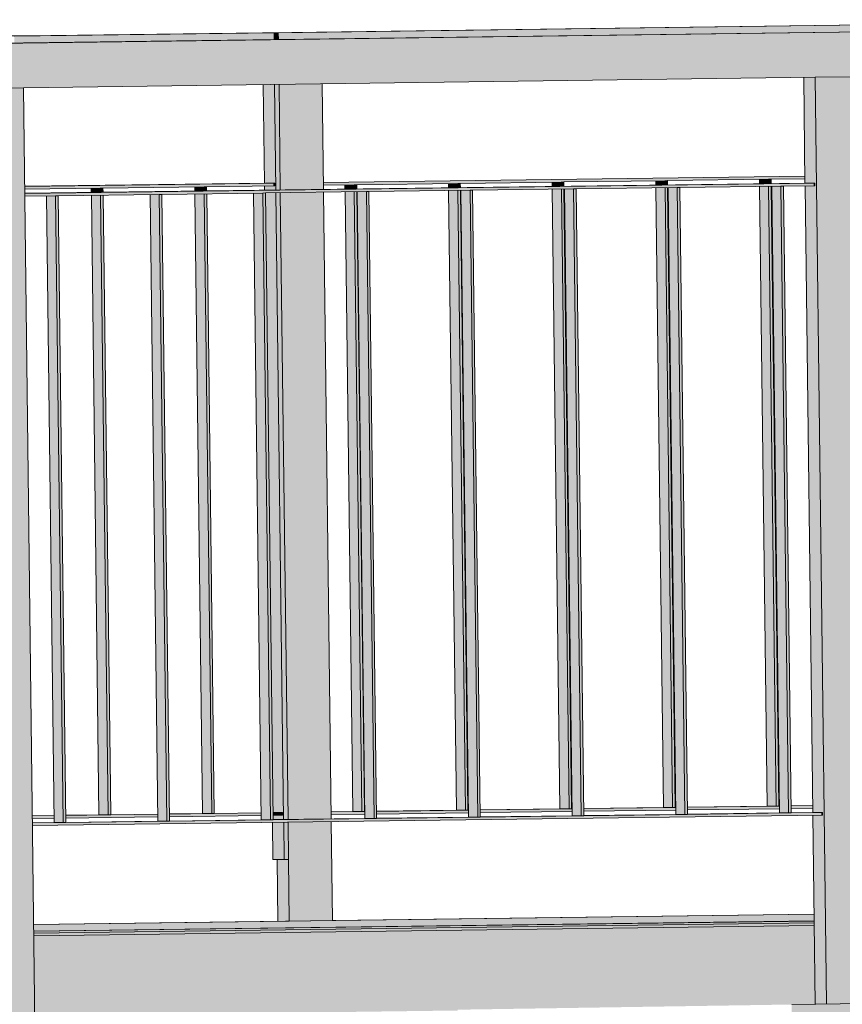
# Model space of a CAD drawing. Header units: centimetres. Extents: x -5472 to 10427, y -400 to 1902.
# Tile 88 of 91: x -3653 to -3561, y 1396 to 1506. Entities that reach past the tile are written whole.
import ezdxf

# ---------------------------------------------------------------- set-up
doc = ezdxf.new("R2010")
doc.units = ezdxf.units.CM
doc.header["$LTSCALE"] = 0.1
doc.header["$MEASUREMENT"] = 0
doc.layers.add('2_kładka_IFC.K_IR', color=7, linetype='Continuous')
doc.layers.add('2_stropy.K_IR', color=7, linetype='Continuous')

# ---------------------------------------------------------------- blocks, each defined once
blk = doc.blocks.new('ElemPrzekroju_422_1')
at = {"layer": '2_stropy.K_IR', "linetype": 'Continuous', "lineweight": 0, "true_color": 0xb1b1b1}
blk.add_hatch(color=253, dxfattribs=at).paths.add_polyline_path([(-3566.68, 1395.69), (-3566.68, 1391.69), (-3066.13, 1399.56), (-3066.13, 1400.05), (-3066.13, 1403.56)])
at = {"layer": '2_stropy.K_IR', "color": 7, "linetype": 'Continuous', "lineweight": 0}
blk.add_line((-3566.68, 1395.69), (-3066.13, 1403.56), dxfattribs=at)
blk = doc.blocks.new('ElemPrzekroju_648_1')
at = {"layer": '2_kładka_IFC.K_IR', "linetype": 'Continuous', "lineweight": 0, "true_color": 0xe8e8e8}
for points in [[(-3845.86, 1500.85), (-3844.59, 1500.85), (-3453.74, 1505.99), (-3455.01, 1505.99)], [(-3513.78, 1505.99), (-3515.05, 1505.99), (-3625.46, 1504.53), (-3624.19, 1504.53)], [(-3625.94, 1504.53), (-3652.61, 1504.18), (-3657.96, 1504.18), (-3662.79, 1504.11), (-3656.18, 1504.11), (-3654.39, 1504.15), (-3653.76, 1504.15), (-3624.67, 1504.53)], [(-3625.46, 1504.53), (-3625.94, 1504.53), (-3624.67, 1504.53), (-3624.19, 1504.53)], [(-3652.59, 1487.33), (-3652.59, 1487.31), (-3624.59, 1487.68), (-3625.61, 1487.68)], [(-3652.58, 1486.54), (-3652.58, 1486.52), (-3564.11, 1487.69), (-3565.13, 1487.69)], [(-3619.14, 1487.76), (-3619.14, 1487.75), (-3565.22, 1488.46), (-3565.22, 1488.47)], [(-3642.96, 1416.95), (-3642.96, 1416.93), (-3637.7, 1417), (-3637.7, 1417.02)], [(-3636.39, 1417.03), (-3636.39, 1417.02), (-3631.65, 1417.08), (-3632.67, 1417.08)], [(-3631.36, 1417.1), (-3631.36, 1417.09), (-3626.1, 1417.15), (-3626.1, 1417.17)], [(-3624.79, 1417.18), (-3624.79, 1417.17), (-3623.72, 1417.19), (-3624.74, 1417.19)], [(-3618.28, 1417.27), (-3618.28, 1417.26), (-3614.84, 1417.3), (-3615.86, 1417.3)], [(-3614.49, 1417.32), (-3614.55, 1417.32), (-3614.55, 1417.31), (-3614.49, 1417.31)], [(-3613.19, 1417.34), (-3613.19, 1417.32), (-3603.24, 1417.45), (-3604.25, 1417.45)], [(-3602.89, 1417.47), (-3602.95, 1417.47), (-3602.95, 1417.46), (-3602.89, 1417.46)], [(-3601.58, 1417.49), (-3601.58, 1417.48), (-3591.63, 1417.61), (-3592.65, 1417.61)], [(-3591.28, 1417.63), (-3591.34, 1417.62), (-3591.34, 1417.61), (-3591.28, 1417.61)], [(-3589.98, 1417.64), (-3589.98, 1417.63), (-3580.03, 1417.76), (-3581.05, 1417.76)], [(-3579.68, 1417.78), (-3579.74, 1417.78), (-3579.74, 1417.76), (-3579.68, 1417.76)], [(-3578.37, 1417.8), (-3578.37, 1417.78), (-3568.42, 1417.91), (-3569.44, 1417.91)], [(-3568.07, 1417.14), (-3578.36, 1417.01), (-3578.36, 1416.99), (-3567.05, 1417.14)], [(-3568.08, 1417.93), (-3568.13, 1417.93), (-3568.13, 1417.92), (-3568.08, 1417.92)], [(-3564.35, 1417.98), (-3566.77, 1417.95), (-3566.77, 1417.93), (-3564.35, 1417.97)], [(-3564.26, 1417.19), (-3566.76, 1417.16), (-3566.76, 1417.15), (-3563.24, 1417.19)], [(-3651.72, 1416.83), (-3651.72, 1416.82), (-3649.31, 1416.85), (-3649.31, 1416.86)], [(-3651.71, 1416.04), (-3651.71, 1416.03), (-3648.28, 1416.07), (-3649.3, 1416.07)], [(-3648, 1416.88), (-3648, 1416.87), (-3643.25, 1416.93), (-3644.27, 1416.93)], [(-3637.69, 1416.23), (-3647.99, 1416.09), (-3647.99, 1416.08), (-3636.67, 1416.23)], [(-3626.09, 1416.38), (-3636.38, 1416.24), (-3636.38, 1416.23), (-3625.07, 1416.38)], [(-3614.48, 1416.53), (-3624.78, 1416.4), (-3624.78, 1416.38), (-3613.47, 1416.53)], [(-3602.88, 1416.68), (-3613.18, 1416.55), (-3613.18, 1416.53), (-3601.86, 1416.68)], [(-3591.28, 1416.84), (-3601.57, 1416.7), (-3601.57, 1416.69), (-3590.26, 1416.84)], [(-3579.67, 1416.99), (-3589.97, 1416.85), (-3589.97, 1416.84), (-3578.65, 1416.99)], [(-3564.2, 1405.82), (-3651.57, 1404.67), (-3651.57, 1404.66), (-3564.2, 1405.81)], [(-3651.57, 1403.9), (-3651.57, 1403.89), (-3564.19, 1405.04), (-3564.19, 1405.05)]]:
    blk.add_hatch(color=254, dxfattribs=at).paths.add_polyline_path(points)
at = {"layer": '2_kładka_IFC.K_IR', "linetype": 'Continuous', "lineweight": 0, "true_color": 0xd1d1d1}
for points in [[(-3844.59, 1500.85), (-3844.52, 1495.85), (-3458.51, 1500.92), (-3458.33, 1485.92), (-3453.49, 1485.99), (-3453.74, 1505.99)], [(-3624.19, 1504.53), (-3624.18, 1503.76), (-3513.77, 1505.21), (-3513.78, 1505.99)], [(-3624.67, 1504.53), (-3653.76, 1504.15), (-3653.75, 1503.37), (-3624.66, 1503.76)], [(-3624.67, 1504.53), (-3624.66, 1503.76), (-3624.18, 1503.76), (-3624.19, 1504.53)], [(-3624.6, 1498.74), (-3624.45, 1486.91), (-3623.97, 1486.91), (-3624.11, 1498.75)], [(-3624.11, 1498.75), (-3623.97, 1486.91), (-3619.13, 1486.98), (-3619.28, 1498.81)], [(-3559.25, 1499.6), (-3564.08, 1499.54), (-3562.81, 1395.75), (-3557.97, 1395.83)], [(-3656.09, 1378.82), (-3651.26, 1378.88), (-3651.41, 1390.88), (-3652.73, 1498.37), (-3657.56, 1498.31)], [(-3624.59, 1487.68), (-3652.59, 1487.31), (-3652.59, 1487.01), (-3624.59, 1487.38)], [(-3652.58, 1486.52), (-3652.58, 1486.22), (-3564.11, 1487.39), (-3564.11, 1487.69)], [(-3565.22, 1488.46), (-3619.14, 1487.75), (-3619.14, 1487.45), (-3565.21, 1488.16)], [(-3603.81, 1487.65), (-3604.1, 1487.65), (-3604.09, 1487.17), (-3603.8, 1487.18)], [(-3592.21, 1487.81), (-3592.5, 1487.8), (-3592.49, 1487.33), (-3592.2, 1487.33)], [(-3580.6, 1487.96), (-3580.89, 1487.95), (-3580.89, 1487.48), (-3580.6, 1487.48)], [(-3569, 1488.11), (-3569.29, 1488.11), (-3569.28, 1487.63), (-3568.99, 1487.63)], [(-3643.83, 1487.13), (-3644.12, 1487.12), (-3644.11, 1486.65), (-3643.82, 1486.65)], [(-3632.22, 1487.28), (-3632.51, 1487.28), (-3632.51, 1486.8), (-3632.22, 1486.8)], [(-3632.21, 1486.49), (-3632.5, 1486.49), (-3631.65, 1417.08), (-3631.36, 1417.09)], [(-3625.07, 1416.38), (-3624.78, 1416.38), (-3625.64, 1486.58), (-3625.93, 1486.57)], [(-3624.45, 1486.59), (-3623.59, 1416.41), (-3623.1, 1416.42), (-3623.97, 1486.6)], [(-3619.13, 1486.66), (-3623.97, 1486.6), (-3623.1, 1416.42), (-3618.27, 1416.48)], [(-3615.41, 1487.5), (-3615.7, 1487.5), (-3615.7, 1487.02), (-3615.41, 1487.02)], [(-3615.4, 1486.71), (-3615.69, 1486.71), (-3614.84, 1417.3), (-3614.55, 1417.31)], [(-3613.47, 1416.53), (-3613.18, 1416.53), (-3614.04, 1486.73), (-3614.33, 1486.73)], [(-3603.8, 1486.86), (-3604.09, 1486.86), (-3603.24, 1417.45), (-3602.95, 1417.46)], [(-3601.86, 1416.68), (-3601.57, 1416.69), (-3602.43, 1486.88), (-3602.72, 1486.88)], [(-3592.2, 1487.02), (-3592.49, 1487.01), (-3591.63, 1417.61), (-3591.34, 1417.61)], [(-3590.26, 1416.84), (-3589.97, 1416.84), (-3590.83, 1487.03), (-3591.12, 1487.03)], [(-3580.59, 1487.17), (-3580.88, 1487.17), (-3580.03, 1417.76), (-3579.74, 1417.76)], [(-3578.65, 1416.99), (-3578.36, 1416.99), (-3579.23, 1487.19), (-3579.52, 1487.18)], [(-3568.99, 1487.32), (-3569.28, 1487.32), (-3568.42, 1417.91), (-3568.13, 1417.92)], [(-3567.05, 1417.14), (-3566.76, 1417.15), (-3567.62, 1487.34), (-3567.91, 1487.34)], [(-3648.28, 1416.07), (-3647.99, 1416.08), (-3648.85, 1486.27), (-3649.14, 1486.27)], [(-3643.82, 1486.34), (-3644.11, 1486.33), (-3643.25, 1416.93), (-3642.96, 1416.93)], [(-3636.67, 1416.23), (-3636.38, 1416.23), (-3637.25, 1486.42), (-3637.54, 1486.42)], [(-3651.71, 1416.03), (-3651.71, 1415.73), (-3563.24, 1416.89), (-3563.24, 1417.19)], [(-3637.7, 1417), (-3648, 1416.87), (-3647.99, 1416.57), (-3637.7, 1416.7)], [(-3636.39, 1417.02), (-3636.39, 1416.72), (-3626.09, 1416.85), (-3626.1, 1417.15)], [(-3623.72, 1417.19), (-3624.79, 1417.17), (-3624.79, 1416.87), (-3623.72, 1416.89)], [(-3614.49, 1417.31), (-3618.28, 1417.26), (-3618.27, 1416.96), (-3614.49, 1417.01)], [(-3613.19, 1417.32), (-3613.18, 1417.02), (-3602.89, 1417.16), (-3602.89, 1417.46)], [(-3601.58, 1417.48), (-3601.58, 1417.18), (-3591.28, 1417.31), (-3591.28, 1417.61)], [(-3579.68, 1417.76), (-3589.98, 1417.63), (-3589.97, 1417.33), (-3579.68, 1417.46)], [(-3568.08, 1417.92), (-3578.37, 1417.78), (-3578.37, 1417.48), (-3568.07, 1417.62)], [(-3564.35, 1417.97), (-3566.77, 1417.93), (-3566.77, 1417.63), (-3564.35, 1417.67)], [(-3651.72, 1416.82), (-3651.72, 1416.52), (-3649.3, 1416.55), (-3649.31, 1416.85)], [(-3623.58, 1416.1), (-3623.53, 1411.94), (-3623.05, 1411.94), (-3623.1, 1416.1)], [(-3618.26, 1416.17), (-3623.1, 1416.1), (-3622.96, 1405.04), (-3618.13, 1405.11)], [(-3564.2, 1405.81), (-3651.57, 1404.66), (-3651.57, 1403.9), (-3564.19, 1405.05)], [(-3564.19, 1405.04), (-3651.57, 1403.89), (-3651.56, 1403.69), (-3564.19, 1404.84)], [(-3651.56, 1403.4), (-3651.45, 1394.4), (-3604.1, 1395.02), (-3604.1, 1395.11), (-3566.68, 1395.69), (-3564.08, 1395.73), (-3564.19, 1404.55)]]:
    blk.add_hatch(color=254, dxfattribs=at).paths.add_polyline_path(points)
at = {"layer": '2_kładka_IFC.K_IR', "linetype": 'Continuous', "lineweight": 0, "true_color": 0x939393}
for points in [[(-3625.87, 1498.72), (-3625.73, 1487.68), (-3625.61, 1487.68), (-3624.59, 1487.68), (-3624.59, 1487.38), (-3625.73, 1487.36), (-3625.72, 1486.89), (-3624.45, 1486.91), (-3624.6, 1498.74)], [(-3625.87, 1498.72), (-3625.73, 1487.68), (-3625.61, 1487.68), (-3624.59, 1487.68), (-3624.59, 1487.38), (-3625.73, 1487.36), (-3625.72, 1486.89), (-3624.45, 1486.91), (-3624.6, 1498.74)], [(-3565.35, 1499.52), (-3565.21, 1487.68), (-3565.13, 1487.69), (-3564.11, 1487.69), (-3564.11, 1487.39), (-3565.2, 1487.37), (-3564.34, 1417.19), (-3564.26, 1417.19), (-3563.24, 1417.19), (-3563.24, 1416.89), (-3564.34, 1416.88), (-3564.08, 1395.73), (-3562.81, 1395.75), (-3564.08, 1499.54)], [(-3565.35, 1499.52), (-3565.21, 1487.68), (-3565.13, 1487.69), (-3564.11, 1487.69), (-3564.11, 1487.39), (-3565.2, 1487.37), (-3564.34, 1417.19), (-3564.26, 1417.19), (-3563.24, 1417.19), (-3563.24, 1416.89), (-3564.34, 1416.88), (-3564.08, 1395.73), (-3562.81, 1395.75), (-3564.08, 1499.54)], [(-3605.12, 1487.64), (-3605.11, 1487.16), (-3604.09, 1487.17), (-3604.1, 1487.65)], [(-3605.12, 1487.64), (-3605.11, 1487.16), (-3604.09, 1487.17), (-3604.1, 1487.65)], [(-3593.51, 1487.79), (-3593.51, 1487.31), (-3592.49, 1487.33), (-3592.5, 1487.8)], [(-3593.51, 1487.79), (-3593.51, 1487.31), (-3592.49, 1487.33), (-3592.5, 1487.8)], [(-3581.91, 1487.94), (-3581.9, 1487.47), (-3580.89, 1487.48), (-3580.89, 1487.95)], [(-3581.91, 1487.94), (-3581.9, 1487.47), (-3580.89, 1487.48), (-3580.89, 1487.95)], [(-3570.31, 1488.09), (-3570.3, 1487.62), (-3569.28, 1487.63), (-3569.29, 1488.11)], [(-3570.31, 1488.09), (-3570.3, 1487.62), (-3569.28, 1487.63), (-3569.29, 1488.11)], [(-3645.13, 1487.11), (-3645.13, 1486.63), (-3644.11, 1486.65), (-3644.12, 1487.12)], [(-3645.13, 1487.11), (-3645.13, 1486.63), (-3644.11, 1486.65), (-3644.12, 1487.12)], [(-3633.53, 1487.26), (-3633.52, 1486.79), (-3632.51, 1486.8), (-3632.51, 1487.28)], [(-3633.53, 1487.26), (-3633.52, 1486.79), (-3632.51, 1486.8), (-3632.51, 1487.28)], [(-3633.52, 1486.47), (-3632.67, 1417.08), (-3631.65, 1417.08), (-3632.5, 1486.49)], [(-3633.52, 1486.47), (-3632.67, 1417.08), (-3631.65, 1417.08), (-3632.5, 1486.49)], [(-3626.95, 1486.56), (-3626.09, 1416.38), (-3625.07, 1416.38), (-3625.93, 1486.57)], [(-3626.95, 1486.56), (-3626.09, 1416.38), (-3625.07, 1416.38), (-3625.93, 1486.57)], [(-3625.64, 1486.58), (-3624.79, 1417.18), (-3624.74, 1417.19), (-3623.72, 1417.19), (-3623.72, 1416.89), (-3624.79, 1416.87), (-3624.78, 1416.4), (-3623.59, 1416.41), (-3624.45, 1486.59)], [(-3625.64, 1486.58), (-3624.79, 1417.18), (-3624.74, 1417.19), (-3623.72, 1417.19), (-3623.72, 1416.89), (-3624.79, 1416.87), (-3624.78, 1416.4), (-3623.59, 1416.41), (-3624.45, 1486.59)], [(-3616.72, 1487.48), (-3616.72, 1487.01), (-3615.7, 1487.02), (-3615.7, 1487.5)], [(-3616.72, 1487.48), (-3616.72, 1487.01), (-3615.7, 1487.02), (-3615.7, 1487.5)], [(-3615.69, 1486.71), (-3616.71, 1486.69), (-3615.86, 1417.3), (-3614.84, 1417.3)], [(-3615.69, 1486.71), (-3616.71, 1486.69), (-3615.86, 1417.3), (-3614.84, 1417.3)], [(-3615.35, 1486.71), (-3614.48, 1416.53), (-3613.47, 1416.53), (-3614.33, 1486.73)], [(-3615.35, 1486.71), (-3614.48, 1416.53), (-3613.47, 1416.53), (-3614.33, 1486.73)], [(-3605.11, 1486.85), (-3604.25, 1417.45), (-3603.24, 1417.45), (-3604.09, 1486.86)], [(-3605.11, 1486.85), (-3604.25, 1417.45), (-3603.24, 1417.45), (-3604.09, 1486.86)], [(-3603.74, 1486.86), (-3602.88, 1416.68), (-3601.86, 1416.68), (-3602.72, 1486.88)], [(-3603.74, 1486.86), (-3602.88, 1416.68), (-3601.86, 1416.68), (-3602.72, 1486.88)], [(-3593.5, 1487), (-3592.65, 1417.61), (-3591.63, 1417.61), (-3592.49, 1487.01)], [(-3593.5, 1487), (-3592.65, 1417.61), (-3591.63, 1417.61), (-3592.49, 1487.01)], [(-3592.14, 1487.02), (-3591.28, 1416.84), (-3590.26, 1416.84), (-3591.12, 1487.03)], [(-3592.14, 1487.02), (-3591.28, 1416.84), (-3590.26, 1416.84), (-3591.12, 1487.03)], [(-3581.9, 1487.15), (-3581.05, 1417.76), (-3580.03, 1417.76), (-3580.88, 1487.17)], [(-3581.9, 1487.15), (-3581.05, 1417.76), (-3580.03, 1417.76), (-3580.88, 1487.17)], [(-3580.53, 1487.17), (-3579.67, 1416.99), (-3578.65, 1416.99), (-3579.52, 1487.18)], [(-3580.53, 1487.17), (-3579.67, 1416.99), (-3578.65, 1416.99), (-3579.52, 1487.18)], [(-3569.28, 1487.32), (-3570.3, 1487.3), (-3569.44, 1417.91), (-3568.42, 1417.91)], [(-3569.28, 1487.32), (-3570.3, 1487.3), (-3569.44, 1417.91), (-3568.42, 1417.91)], [(-3568.93, 1487.32), (-3568.07, 1417.14), (-3567.05, 1417.14), (-3567.91, 1487.34)], [(-3568.93, 1487.32), (-3568.07, 1417.14), (-3567.05, 1417.14), (-3567.91, 1487.34)], [(-3650.16, 1486.25), (-3649.3, 1416.07), (-3648.28, 1416.07), (-3649.14, 1486.27)], [(-3650.16, 1486.25), (-3649.3, 1416.07), (-3648.28, 1416.07), (-3649.14, 1486.27)], [(-3645.12, 1486.32), (-3644.27, 1416.93), (-3643.25, 1416.93), (-3644.11, 1486.33)], [(-3645.12, 1486.32), (-3644.27, 1416.93), (-3643.25, 1416.93), (-3644.11, 1486.33)], [(-3638.55, 1486.41), (-3637.69, 1416.23), (-3636.67, 1416.23), (-3637.54, 1486.42)], [(-3638.55, 1486.41), (-3637.69, 1416.23), (-3636.67, 1416.23), (-3637.54, 1486.42)], [(-3623.58, 1416.1), (-3624.85, 1416.08), (-3624.8, 1411.94), (-3623.53, 1411.94)], [(-3623.58, 1416.1), (-3624.85, 1416.08), (-3624.8, 1411.94), (-3623.53, 1411.94)], [(-3623.53, 1411.94), (-3624.32, 1411.94), (-3624.23, 1405.03), (-3622.96, 1405.04), (-3623.05, 1411.94)], [(-3623.53, 1411.94), (-3624.32, 1411.94), (-3624.23, 1405.03), (-3622.96, 1405.04), (-3623.05, 1411.94)]]:
    blk.add_hatch(color=252, dxfattribs=at).paths.add_polyline_path(points)
at = {"layer": '2_kładka_IFC.K_IR', "linetype": 'Continuous', "lineweight": 0, "true_color": 0xaaaaaa}
for points in [[(-3625.61, 1487.68), (-3627.11, 1487.66), (-3624.76, 1487.68), (-3624.59, 1487.68)], [(-3565.13, 1487.69), (-3566.58, 1487.67), (-3564.23, 1487.68), (-3564.11, 1487.69)], [(-3632.67, 1417.08), (-3634, 1417.06), (-3631.65, 1417.08)], [(-3624.79, 1417.18), (-3623.89, 1417.18), (-3623.72, 1417.19), (-3624.74, 1417.19), (-3624.79, 1417.18)], [(-3617.19, 1417.28), (-3614.84, 1417.3), (-3615.86, 1417.3)], [(-3605.59, 1417.44), (-3603.24, 1417.45), (-3604.25, 1417.45)], [(-3593.98, 1417.59), (-3591.63, 1417.61), (-3592.65, 1417.61)], [(-3582.38, 1417.74), (-3580.03, 1417.76), (-3581.05, 1417.76)], [(-3570.77, 1417.9), (-3568.42, 1417.91), (-3569.44, 1417.91)], [(-3568.07, 1417.14), (-3569.4, 1417.12), (-3567.05, 1417.14)], [(-3564.26, 1417.19), (-3565.71, 1417.17), (-3563.36, 1417.19), (-3563.24, 1417.19)], [(-3650.63, 1416.06), (-3648.28, 1416.07), (-3649.3, 1416.07)], [(-3645.6, 1416.91), (-3643.25, 1416.93), (-3644.27, 1416.93)], [(-3637.69, 1416.23), (-3639.02, 1416.21), (-3636.67, 1416.23)], [(-3626.09, 1416.38), (-3627.42, 1416.36), (-3625.07, 1416.38)], [(-3614.48, 1416.53), (-3615.82, 1416.51), (-3613.47, 1416.53)], [(-3602.88, 1416.68), (-3604.21, 1416.67), (-3601.86, 1416.68)], [(-3591.28, 1416.84), (-3592.61, 1416.82), (-3590.26, 1416.84)], [(-3579.67, 1416.99), (-3581, 1416.97), (-3578.65, 1416.99)], [(-3564.19, 1405.05), (-3567.03, 1405.01), (-3565.86, 1405.02), (-3564.19, 1405.04)], [(-3651.56, 1403.61), (-3651.56, 1403.4), (-3564.19, 1404.55), (-3564.19, 1404.76)]]:
    blk.add_hatch(color=253, dxfattribs=at).paths.add_polyline_path(points)
at = {"layer": '2_kładka_IFC.K_IR', "linetype": 'Continuous', "lineweight": 0, "true_color": 0xa3a3a3}
for points in [[(-3624.76, 1487.68), (-3624.75, 1487.38), (-3624.59, 1487.38), (-3624.59, 1487.68)], [(-3564.23, 1487.68), (-3564.23, 1487.38), (-3564.11, 1487.39), (-3564.11, 1487.69)], [(-3623.72, 1417.19), (-3623.89, 1417.18), (-3623.89, 1416.88), (-3623.72, 1416.89)], [(-3563.36, 1417.19), (-3563.36, 1416.89), (-3563.24, 1416.89), (-3563.24, 1417.19)], [(-3565.86, 1405.02), (-3565.85, 1404.82), (-3564.19, 1404.84), (-3564.19, 1405.04)], [(-3564.19, 1404.55), (-3651.56, 1403.4), (-3651.53, 1401.23), (-3566.88, 1402.34), (-3566.8, 1395.69), (-3604.1, 1395.11), (-3566.68, 1395.69), (-3564.08, 1395.73)], [(-3557.97, 1395.83), (-3562.81, 1395.76), (-3562.81, 1395.75), (-3557.97, 1395.83)]]:
    blk.add_hatch(color=253, dxfattribs=at).paths.add_polyline_path(points)
at = {"layer": '2_kładka_IFC.K_IR', "linetype": 'Continuous', "lineweight": 0, "true_color": 0x9b9b9b}
for points in [[(-3564.19, 1404.84), (-3651.56, 1403.69), (-3651.56, 1403.61), (-3564.19, 1404.76)], [(-3564.19, 1404.84), (-3651.56, 1403.69), (-3651.56, 1403.61), (-3564.19, 1404.76)], [(-3651.56, 1403.61), (-3651.56, 1403.4), (-3564.19, 1404.55), (-3564.19, 1404.76)]]:
    blk.add_hatch(color=253, dxfattribs=at).paths.add_polyline_path(points)
at = {"layer": '2_kładka_IFC.K_IR', "color": 7, "linetype": 'Continuous', "lineweight": 15}
for p, q in [((-3455.01, 1505.99), (-3845.86, 1500.85)), ((-3453.74, 1505.99), (-3844.59, 1500.85)), ((-3625.46, 1504.53), (-3515.05, 1505.99)), ((-3624.19, 1504.53), (-3513.78, 1505.99)), ((-3652.61, 1504.18), (-3657.96, 1504.18)), ((-3624.67, 1504.53), (-3653.76, 1504.15)), ((-3625.94, 1504.53), (-3652.61, 1504.18)), ((-3625.94, 1504.53), (-3625.46, 1504.53)), ((-3625.94, 1504.53), (-3624.67, 1504.53)), ((-3625.46, 1504.53), (-3624.19, 1504.53)), ((-3624.67, 1504.53), (-3624.19, 1504.53)), ((-3624.66, 1503.76), (-3624.67, 1504.53)), ((-3624.19, 1504.53), (-3624.18, 1503.76)), ((-3652.73, 1498.37), (-3564.08, 1499.54)), ((-3625.73, 1487.68), (-3625.87, 1498.72)), ((-3624.6, 1498.74), (-3624.45, 1486.91)), ((-3624.11, 1498.75), (-3623.97, 1486.91)), ((-3619.28, 1498.81), (-3619.13, 1486.98)), ((-3565.35, 1499.52), (-3565.21, 1487.68)), ((-3559.25, 1499.6), (-3564.08, 1499.54)), ((-3564.08, 1499.54), (-3562.81, 1395.75)), ((-3652.73, 1498.37), (-3657.56, 1498.31)), ((-3652.73, 1498.37), (-3651.41, 1390.88)), ((-3625.61, 1487.68), (-3652.59, 1487.33)), ((-3652.59, 1487.31), (-3624.59, 1487.68)), ((-3652.58, 1486.54), (-3565.13, 1487.69)), ((-3564.11, 1487.69), (-3652.58, 1486.52)), ((-3624.59, 1487.68), (-3625.61, 1487.68)), ((-3624.59, 1487.38), (-3624.59, 1487.68)), ((-3619.14, 1487.76), (-3565.22, 1488.47)), ((-3565.22, 1488.46), (-3619.14, 1487.75)), ((-3604.1, 1487.65), (-3615.41, 1487.5)), ((-3605.11, 1487.16), (-3605.12, 1487.64)), ((-3604.09, 1487.17), (-3604.1, 1487.65)), ((-3604.1, 1487.65), (-3603.81, 1487.65)), ((-3592.5, 1487.8), (-3603.81, 1487.65)), ((-3603.8, 1487.18), (-3603.81, 1487.65)), ((-3593.51, 1487.31), (-3593.51, 1487.79)), ((-3592.5, 1487.8), (-3592.21, 1487.81)), ((-3592.49, 1487.33), (-3592.5, 1487.8)), ((-3580.89, 1487.95), (-3592.21, 1487.81)), ((-3592.2, 1487.33), (-3592.21, 1487.81)), ((-3581.9, 1487.47), (-3581.91, 1487.94)), ((-3580.89, 1487.95), (-3580.6, 1487.96)), ((-3580.89, 1487.48), (-3580.89, 1487.95)), ((-3569.29, 1488.11), (-3580.6, 1487.96)), ((-3580.6, 1487.48), (-3580.6, 1487.96)), ((-3570.3, 1487.62), (-3570.31, 1488.09)), ((-3569.28, 1487.63), (-3569.29, 1488.11)), ((-3569.29, 1488.11), (-3569, 1488.11)), ((-3565.21, 1488.16), (-3569, 1488.11)), ((-3568.99, 1487.63), (-3569, 1488.11)), ((-3565.13, 1487.69), (-3564.11, 1487.69)), ((-3564.11, 1487.69), (-3564.11, 1487.39)), ((-3652.59, 1487.01), (-3644.12, 1487.12)), ((-3645.13, 1486.63), (-3645.13, 1487.11)), ((-3644.12, 1487.12), (-3643.83, 1487.13)), ((-3644.11, 1486.65), (-3644.12, 1487.12)), ((-3643.83, 1487.13), (-3632.51, 1487.28)), ((-3643.82, 1486.65), (-3643.83, 1487.13)), ((-3625.93, 1486.57), (-3637.25, 1486.42)), ((-3633.52, 1486.79), (-3633.53, 1487.26)), ((-3632.67, 1417.08), (-3633.52, 1486.47)), ((-3632.51, 1486.8), (-3632.51, 1487.28)), ((-3632.51, 1487.28), (-3632.22, 1487.28)), ((-3631.65, 1417.08), (-3632.5, 1486.49)), ((-3632.22, 1487.28), (-3624.59, 1487.38)), ((-3632.22, 1486.8), (-3632.22, 1487.28)), ((-3631.36, 1417.09), (-3632.21, 1486.49)), ((-3626.09, 1416.38), (-3626.95, 1486.56)), ((-3625.93, 1486.57), (-3625.64, 1486.58)), ((-3625.07, 1416.38), (-3625.93, 1486.57)), ((-3625.72, 1486.89), (-3625.73, 1487.36)), ((-3614.33, 1486.73), (-3625.64, 1486.58)), ((-3624.78, 1416.38), (-3625.64, 1486.58)), ((-3624.45, 1486.59), (-3623.59, 1416.41)), ((-3623.97, 1486.6), (-3623.1, 1416.42)), ((-3615.7, 1487.5), (-3619.14, 1487.45)), ((-3619.13, 1486.66), (-3618.27, 1416.48)), ((-3616.72, 1487.01), (-3616.72, 1487.48)), ((-3615.86, 1417.3), (-3616.71, 1486.69)), ((-3615.7, 1487.02), (-3615.7, 1487.5)), ((-3615.7, 1487.5), (-3615.41, 1487.5)), ((-3614.84, 1417.3), (-3615.69, 1486.71)), ((-3615.41, 1487.02), (-3615.41, 1487.5)), ((-3614.55, 1417.31), (-3615.4, 1486.71)), ((-3614.48, 1416.53), (-3615.35, 1486.71)), ((-3613.47, 1416.53), (-3614.33, 1486.73)), ((-3614.33, 1486.73), (-3614.04, 1486.73)), ((-3602.72, 1486.88), (-3614.04, 1486.73)), ((-3613.18, 1416.53), (-3614.04, 1486.73)), ((-3604.25, 1417.45), (-3605.11, 1486.85)), ((-3603.24, 1417.45), (-3604.09, 1486.86)), ((-3602.95, 1417.46), (-3603.8, 1486.86)), ((-3602.88, 1416.68), (-3603.74, 1486.86)), ((-3601.86, 1416.68), (-3602.72, 1486.88)), ((-3602.72, 1486.88), (-3602.43, 1486.88)), ((-3591.12, 1487.03), (-3602.43, 1486.88)), ((-3601.57, 1416.69), (-3602.43, 1486.88)), ((-3592.65, 1417.61), (-3593.5, 1487)), ((-3591.63, 1417.61), (-3592.49, 1487.01)), ((-3591.34, 1417.61), (-3592.2, 1487.02)), ((-3591.28, 1416.84), (-3592.14, 1487.02)), ((-3590.26, 1416.84), (-3591.12, 1487.03)), ((-3591.12, 1487.03), (-3590.83, 1487.03)), ((-3579.52, 1487.18), (-3590.83, 1487.03)), ((-3589.97, 1416.84), (-3590.83, 1487.03)), ((-3581.05, 1417.76), (-3581.9, 1487.15)), ((-3580.03, 1417.76), (-3580.88, 1487.17)), ((-3579.74, 1417.76), (-3580.59, 1487.17)), ((-3579.67, 1416.99), (-3580.53, 1487.17)), ((-3579.52, 1487.18), (-3579.23, 1487.19)), ((-3578.65, 1416.99), (-3579.52, 1487.18)), ((-3567.91, 1487.34), (-3579.23, 1487.19)), ((-3578.36, 1416.99), (-3579.23, 1487.19)), ((-3569.44, 1417.91), (-3570.3, 1487.3)), ((-3568.42, 1417.91), (-3569.28, 1487.32)), ((-3568.13, 1417.92), (-3568.99, 1487.32)), ((-3568.07, 1417.14), (-3568.93, 1487.32)), ((-3567.05, 1417.14), (-3567.91, 1487.34)), ((-3567.91, 1487.34), (-3567.62, 1487.34)), ((-3564.11, 1487.39), (-3567.62, 1487.34)), ((-3566.76, 1417.15), (-3567.62, 1487.34)), ((-3565.2, 1487.37), (-3564.34, 1417.19)), ((-3649.14, 1486.27), (-3652.58, 1486.22)), ((-3649.3, 1416.07), (-3650.16, 1486.25)), ((-3648.28, 1416.07), (-3649.14, 1486.27)), ((-3649.14, 1486.27), (-3648.85, 1486.27)), ((-3637.54, 1486.42), (-3648.85, 1486.27)), ((-3647.99, 1416.08), (-3648.85, 1486.27)), ((-3644.27, 1416.93), (-3645.12, 1486.32)), ((-3643.25, 1416.93), (-3644.11, 1486.33)), ((-3642.96, 1416.93), (-3643.82, 1486.34)), ((-3637.69, 1416.23), (-3638.55, 1486.41)), ((-3636.67, 1416.23), (-3637.54, 1486.42)), ((-3637.54, 1486.42), (-3637.25, 1486.42)), ((-3636.38, 1416.23), (-3637.25, 1486.42)), ((-3637.7, 1417.02), (-3642.96, 1416.95)), ((-3642.96, 1416.93), (-3637.7, 1417)), ((-3632.67, 1417.08), (-3636.39, 1417.03)), ((-3636.39, 1417.02), (-3631.65, 1417.08)), ((-3632.67, 1417.08), (-3631.65, 1417.08)), ((-3631.65, 1417.08), (-3631.36, 1417.09)), ((-3626.1, 1417.17), (-3631.36, 1417.1)), ((-3631.36, 1417.09), (-3626.1, 1417.15)), ((-3624.74, 1417.19), (-3624.79, 1417.18)), ((-3624.79, 1417.17), (-3623.72, 1417.19)), ((-3623.72, 1417.19), (-3624.74, 1417.19)), ((-3623.72, 1416.89), (-3623.72, 1417.19)), ((-3618.28, 1417.27), (-3615.86, 1417.3)), ((-3614.84, 1417.3), (-3618.28, 1417.26)), ((-3614.49, 1417.01), (-3618.27, 1416.96)), ((-3615.86, 1417.3), (-3614.84, 1417.3)), ((-3614.84, 1417.3), (-3614.55, 1417.31)), ((-3614.55, 1417.32), (-3614.49, 1417.32)), ((-3614.49, 1417.31), (-3614.55, 1417.31)), ((-3613.19, 1417.34), (-3604.25, 1417.45)), ((-3603.24, 1417.45), (-3613.19, 1417.32)), ((-3602.89, 1417.16), (-3613.18, 1417.02)), ((-3604.25, 1417.45), (-3603.24, 1417.45)), ((-3603.24, 1417.45), (-3602.95, 1417.46)), ((-3602.95, 1417.47), (-3602.89, 1417.47)), ((-3602.89, 1417.46), (-3602.95, 1417.46)), ((-3591.63, 1417.61), (-3601.58, 1417.48)), ((-3601.58, 1417.49), (-3592.65, 1417.61)), ((-3591.28, 1417.31), (-3601.58, 1417.18)), ((-3592.65, 1417.61), (-3591.63, 1417.61)), ((-3591.63, 1417.61), (-3591.34, 1417.61)), ((-3591.34, 1417.62), (-3591.28, 1417.63)), ((-3591.28, 1417.61), (-3591.34, 1417.61)), ((-3589.98, 1417.64), (-3581.05, 1417.76)), ((-3580.03, 1417.76), (-3589.98, 1417.63)), ((-3579.68, 1417.46), (-3589.97, 1417.33)), ((-3581.05, 1417.76), (-3580.03, 1417.76)), ((-3580.03, 1417.76), (-3579.74, 1417.76)), ((-3579.74, 1417.78), (-3579.68, 1417.78)), ((-3579.68, 1417.76), (-3579.74, 1417.76)), ((-3578.37, 1417.8), (-3569.44, 1417.91)), ((-3568.42, 1417.91), (-3578.37, 1417.78)), ((-3568.07, 1417.62), (-3578.37, 1417.48)), ((-3578.36, 1417.01), (-3568.07, 1417.14)), ((-3567.05, 1417.14), (-3578.36, 1416.99)), ((-3569.44, 1417.91), (-3568.42, 1417.91)), ((-3568.42, 1417.91), (-3568.13, 1417.92)), ((-3568.13, 1417.93), (-3568.08, 1417.93)), ((-3568.08, 1417.92), (-3568.13, 1417.92)), ((-3568.07, 1417.14), (-3567.05, 1417.14)), ((-3567.05, 1417.14), (-3566.76, 1417.15)), ((-3566.77, 1417.95), (-3564.35, 1417.98)), ((-3564.35, 1417.97), (-3566.77, 1417.93)), ((-3564.35, 1417.67), (-3566.77, 1417.63)), ((-3566.76, 1417.16), (-3564.26, 1417.19)), ((-3563.24, 1417.19), (-3566.76, 1417.15)), ((-3564.26, 1417.19), (-3563.24, 1417.19)), ((-3563.24, 1417.19), (-3563.24, 1416.89)), ((-3649.31, 1416.86), (-3651.72, 1416.83)), ((-3651.72, 1416.82), (-3649.31, 1416.85)), ((-3651.72, 1416.52), (-3649.3, 1416.55)), ((-3563.24, 1416.89), (-3651.71, 1415.73)), ((-3651.71, 1416.04), (-3649.3, 1416.07)), ((-3648.28, 1416.07), (-3651.71, 1416.03)), ((-3649.3, 1416.07), (-3648.28, 1416.07)), ((-3648.28, 1416.07), (-3647.99, 1416.08)), ((-3644.27, 1416.93), (-3648, 1416.88)), ((-3648, 1416.87), (-3643.25, 1416.93)), ((-3647.99, 1416.57), (-3637.7, 1416.7)), ((-3647.99, 1416.09), (-3637.69, 1416.23)), ((-3636.67, 1416.23), (-3647.99, 1416.08)), ((-3644.27, 1416.93), (-3643.25, 1416.93)), ((-3643.25, 1416.93), (-3642.96, 1416.93)), ((-3637.69, 1416.23), (-3636.67, 1416.23)), ((-3636.67, 1416.23), (-3636.38, 1416.23)), ((-3636.39, 1416.72), (-3626.09, 1416.85)), ((-3636.38, 1416.24), (-3626.09, 1416.38)), ((-3625.07, 1416.38), (-3636.38, 1416.23)), ((-3626.09, 1416.38), (-3625.07, 1416.38)), ((-3625.07, 1416.38), (-3624.78, 1416.38)), ((-3624.8, 1411.94), (-3624.85, 1416.08)), ((-3624.79, 1416.87), (-3623.72, 1416.89)), ((-3624.78, 1416.4), (-3614.48, 1416.53)), ((-3613.47, 1416.53), (-3624.78, 1416.38)), ((-3623.58, 1416.1), (-3623.53, 1411.94)), ((-3623.1, 1416.1), (-3623.05, 1411.94)), ((-3618.26, 1416.17), (-3618.13, 1405.11)), ((-3614.48, 1416.53), (-3613.47, 1416.53)), ((-3613.47, 1416.53), (-3613.18, 1416.53)), ((-3613.18, 1416.55), (-3602.88, 1416.68)), ((-3601.86, 1416.68), (-3613.18, 1416.53)), ((-3602.88, 1416.68), (-3601.86, 1416.68)), ((-3601.86, 1416.68), (-3601.57, 1416.69)), ((-3601.57, 1416.7), (-3591.28, 1416.84)), ((-3590.26, 1416.84), (-3601.57, 1416.69)), ((-3591.28, 1416.84), (-3590.26, 1416.84)), ((-3590.26, 1416.84), (-3589.97, 1416.84)), ((-3589.97, 1416.85), (-3579.67, 1416.99)), ((-3578.65, 1416.99), (-3589.97, 1416.84)), ((-3579.67, 1416.99), (-3578.65, 1416.99)), ((-3578.65, 1416.99), (-3578.36, 1416.99)), ((-3564.34, 1416.88), (-3564.19, 1405.04)), ((-3623.53, 1411.94), (-3624.8, 1411.94)), ((-3624.32, 1411.94), (-3624.23, 1405.03)), ((-3623.53, 1411.94), (-3623.05, 1411.94)), ((-3623.05, 1411.94), (-3622.96, 1405.04)), ((-3651.57, 1404.66), (-3564.2, 1405.81)), ((-3564.19, 1405.05), (-3651.57, 1403.9)), ((-3651.57, 1404.67), (-3622.96, 1405.04)), ((-3564.19, 1405.04), (-3651.57, 1403.89)), ((-3618.13, 1405.11), (-3622.96, 1405.04)), ((-3618.13, 1405.11), (-3564.2, 1405.82)), ((-3564.19, 1404.84), (-3564.19, 1405.04)), ((-3564.19, 1404.84), (-3651.56, 1403.69)), ((-3564.19, 1404.55), (-3651.56, 1403.4)), ((-3564.19, 1404.84), (-3564.08, 1395.73))]:
    blk.add_line(p, q, dxfattribs=at)

msp = doc.modelspace()

# ---------------------------------------------------------------- block references
at = {"layer": '2_kładka_IFC.K_IR', "lineweight": 0}
msp.add_blockref('ElemPrzekroju_648_1', (0, 0), dxfattribs=at)
at = {"layer": '2_stropy.K_IR', "lineweight": 0}
msp.add_blockref('ElemPrzekroju_422_1', (0, 0), dxfattribs=at)

doc.saveas('drawing.dxf')
